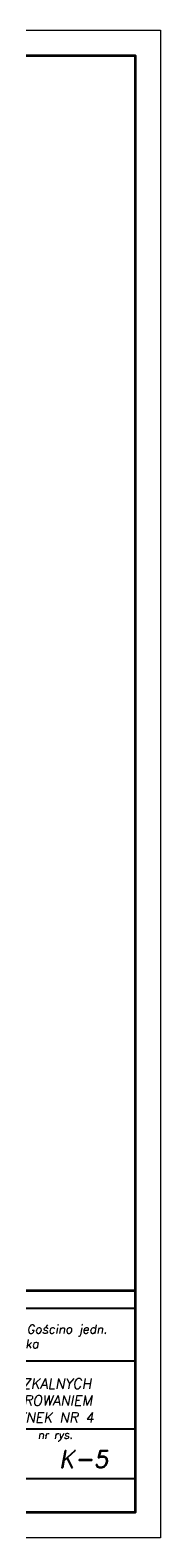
# Model space of a CAD drawing. Header units: millimetres. Extents: x 295948 to 312016, y 6878 to 18016.
# Tile 22 of 252: x 300488 to 300673, y 6878 to 9106. Entities that reach past the tile are written whole.
import ezdxf

# ---------------------------------------------------------------- set-up
doc = ezdxf.new("R2010")
doc.units = ezdxf.units.MM
doc.linetypes.add('ACAD_ISO10W100', pattern=[18, 12, -3, 0, -3])
for name, color, linetype, lineweight in [('konstrukcja', 3, 'Continuous', 35), ('konstrukcja fundamenty', 6, 'ACAD_ISO10W100', 35), ('konstrukcja wymiary', 1, 'Continuous', 13)]:
    doc.layers.add(name, color=color, linetype=linetype, lineweight=lineweight)
doc.layers.add('tabelka', color=5, linetype='Continuous')
doc.styles.add('mój opis', font='romand.shx', dxfattribs={"oblique": 20})

msp = doc.modelspace()

# ---------------------------------------------------------------- linework, layer by layer
at = {"layer": 'konstrukcja'}
msp.add_lwpolyline([(295985.908, 9068.187), (300635.908, 9068.187), (300635.908, 6915.687), (295985.908, 6915.687)], close=True, dxfattribs=at)
at = {"layer": 'konstrukcja fundamenty', "linetype": 'Continuous'}
msp.add_line((300635.908, 7243.133), (299506.735, 7243.133), dxfattribs=at)
at = {"layer": 'konstrukcja wymiary'}
msp.add_lwpolyline([(295948.408, 9105.687), (300673.408, 9105.687), (300673.408, 6878.187), (295948.408, 6878.187)], close=True, dxfattribs=at)
at = {"layer": 'tabelka', "color": 2, "linetype": 'ByBlock'}
for p, q in [((300635.908, 7216.8), (299506.735, 7216.8)), ((300635.908, 7216.8), (299506.735, 7216.8)), ((300635.908, 7216.8), (300635.908, 6915.687)), ((300635.908, 7216.8), (300635.908, 6915.687)), ((300071.322, 7139.476), (300635.908, 7139.476)), ((300071.322, 7039.072), (300635.908, 7039.072)), ((300071.322, 7039.072), (300635.908, 7039.072)), ((299506.735, 6965.873), (300635.908, 6965.873)), ((299506.735, 6915.687), (300635.908, 6915.687)), ((299506.735, 6915.687), (300635.908, 6915.687)), ((299632.199, 6915.687), (300635.908, 6915.687)), ((299632.199, 6915.687), (300635.908, 6915.687))]:
    msp.add_line(p, q, dxfattribs=at)

# ---------------------------------------------------------------- texts
at = {"style": 'mój opis'}
for s, insert, char_height, width, attachment_point in [('\\pxqc;{\\Q10;działka nr: 875/66, obręb: 0084 Miasto Gościno jedn. ewid. Gościno - gmina miejska }', (300353.615, 7173.465), 13, 564.5867, 5), ('\\pxsm1,qc;{\\Q10;BUDOWA PIĘCIU BUDYNKÓW MIESZKALNYCH WIELORODZINNYCH Z ZAGOSPODAROWANIEM TERENU I INFRASTRUKTURĄ. BUDYNEK NR 4}', (300353.615, 7079.284), 15, 564.5867, 5), ('{\\Q10;nr rys.}', (300491.784, 7036.235), 11.61701, 574.91739, 1), ('{\\Q10;K-5}', (300559.771, 6994.433), 25.8694, 152.27434, 5)]:
    msp.add_mtext(s, dxfattribs=dict(at, insert=insert, char_height=char_height, width=width, attachment_point=attachment_point))

doc.saveas('drawing.dxf')
